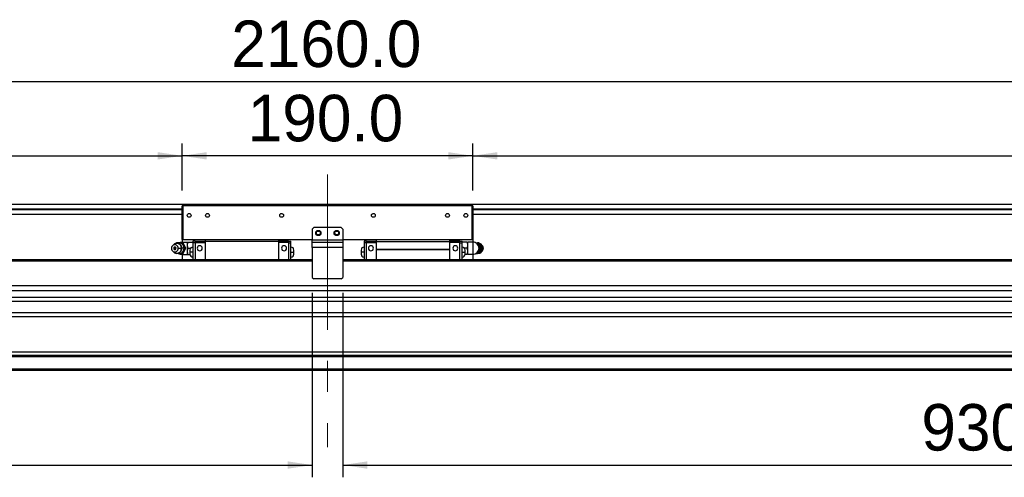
# Model space of a CAD drawing. Header units: millimetres. Extents: x 40 to 3320, y 40 to 2336.
# Tile 5 of 8: x 1153 to 1797, y 1158 to 1457. Entities that reach past the tile are written whole.
import ezdxf

# ---------------------------------------------------------------- set-up
doc = ezdxf.new("R2010")
doc.units = ezdxf.units.MM
doc.header["$LTSCALE"] = 8
doc.linetypes.add('CENTERX2', pattern=[20.32, 12.7, -2.54, 2.54, -2.54])
doc.layers.add('DIMNS', color=7, linetype='Continuous')
doc.styles.add('SLDTEXTSTYLE7', font='txt')
doc.dimstyles.new('SLDDIMSTYLE5', dxfattribs={"dimtxt": 30.4, "dimasz": 16, "dimexe": 0, "dimexo": 0.0625, "dimgap": 7.6, "dimtad": 2, "dimdec": 1, "dimrnd": 1e-09, "dimzin": 4, "dimdsep": 46, "dimtxsty": 'SLDTEXTSTYLE7', "dimsah": 1, "dimcen": 0.09, "dimadec": 0, "dimazin": 1, "dimtfac": 1, "dimtdec": 1, "dimtofl": 0, "dimtmove": 0, "dimatfit": 3, "dimfxl": 0, "dimfrac": 2, "dimtolj": 1, "dimtzin": 12, "dimarcsym": 0})

# ---------------------------------------------------------------- blocks, each defined once
blk = doc.blocks.new('_D_13')
at = {"layer": 'DIMNS'}
for p, q in [((273.88, 1315.47), (273.88, 1424.81)), ((2433.88, 1315.47), (2433.88, 1424.81)), ((273.88, 1416.81), (2433.88, 1416.81))]:
    blk.add_line(p, q, dxfattribs=at)
for points in [[(273.88, 1416.81), (289.88, 1414.41), (289.88, 1419.21)], [(2433.88, 1416.81), (2417.88, 1419.21), (2417.88, 1414.41)]]:
    blk.add_solid(points, dxfattribs=at)
at = {"layer": 'DIMNS', "insert": (1290.92, 1456.7), "char_height": 30.4, "attachment_point": 1, "style": 'SLDTEXTSTYLE7'}
blk.add_mtext('2160.0', dxfattribs=at)
blk = doc.blocks.new('_D_14')
at = {"layer": 'DIMNS'}
for p, q in [((1258.88, 1345.67), (1258.88, 1376.24)), ((1448.88, 1345.67), (1448.88, 1376.24)), ((1448.88, 1368.24), (1258.88, 1368.24))]:
    blk.add_line(p, q, dxfattribs=at)
for points in [[(1258.88, 1368.24), (1274.88, 1365.84), (1274.88, 1370.64)], [(1448.88, 1368.24), (1432.88, 1370.64), (1432.88, 1365.84)]]:
    blk.add_solid(points, dxfattribs=at)
at = {"layer": 'DIMNS', "insert": (1301.7, 1408.13), "char_height": 30.4, "attachment_point": 1, "style": 'SLDTEXTSTYLE7'}
blk.add_mtext('190.0', dxfattribs=at)
blk = doc.blocks.new('_D_15')
at = {"layer": 'DIMNS'}
for p, q in [((310.88, 1335.97), (310.88, 1376.24)), ((1258.88, 1345.67), (1258.88, 1376.24)), ((310.88, 1368.24), (1258.88, 1368.24))]:
    blk.add_line(p, q, dxfattribs=at)
for points in [[(310.88, 1368.24), (326.88, 1365.84), (326.88, 1370.64)], [(1258.88, 1368.24), (1242.88, 1370.64), (1242.88, 1365.84)]]:
    blk.add_solid(points, dxfattribs=at)
at = {"layer": 'DIMNS', "char_height": 30.4, "attachment_point": 1, "style": 'SLDTEXTSTYLE7'}
for s, insert in [('=T/2+18mm', (806.78, 1408.13)), ('948.0', (709.93, 1408.13))]:
    blk.add_mtext(s, dxfattribs=dict(at, insert=insert))
blk = doc.blocks.new('_D_16')
at = {"layer": 'DIMNS'}
for p, q in [((1448.88, 1345.67), (1448.88, 1376.24)), ((2396.88, 1335.97), (2396.88, 1376.24)), ((1448.88, 1368.24), (2396.88, 1368.24))]:
    blk.add_line(p, q, dxfattribs=at)
for points in [[(1448.88, 1368.24), (1464.88, 1365.84), (1464.88, 1370.64)], [(2396.88, 1368.24), (2380.88, 1370.64), (2380.88, 1365.84)]]:
    blk.add_solid(points, dxfattribs=at)
at = {"layer": 'DIMNS', "char_height": 30.4, "attachment_point": 1, "style": 'SLDTEXTSTYLE7'}
for s, insert in [('=T/2+18mm', (1897.04, 1408.13)), ('948.0', (1800.18, 1408.13))]:
    blk.add_mtext(s, dxfattribs=dict(at, insert=insert))
blk = doc.blocks.new('_D_17')
at = {"layer": 'DIMNS'}
for p, q in [((1343.88, 1278.65), (1343.88, 1158.09)), ((413.88, 1271.65), (413.88, 1158.09)), ((413.88, 1166.09), (1343.88, 1166.09))]:
    blk.add_line(p, q, dxfattribs=at)
for points in [[(413.88, 1166.09), (429.88, 1163.69), (429.88, 1168.49)], [(1343.88, 1166.09), (1327.88, 1168.49), (1327.88, 1163.69)]]:
    blk.add_solid(points, dxfattribs=at)
at = {"layer": 'DIMNS', "insert": (859.37, 1205.97), "char_height": 30.4, "attachment_point": 1, "style": 'SLDTEXTSTYLE7'}
blk.add_mtext('930.0', dxfattribs=at)
blk = doc.blocks.new('_D_18')
at = {"layer": 'DIMNS'}
for p, q in [((1363.88, 1278.65), (1363.88, 1158.09)), ((2293.88, 1271.65), (2293.88, 1158.09)), ((1363.88, 1166.09), (2293.88, 1166.09))]:
    blk.add_line(p, q, dxfattribs=at)
for points in [[(1363.88, 1166.09), (1379.88, 1163.69), (1379.88, 1168.49)], [(2293.88, 1166.09), (2277.88, 1168.49), (2277.88, 1163.69)]]:
    blk.add_solid(points, dxfattribs=at)
at = {"layer": 'DIMNS', "insert": (1742.29, 1205.97), "char_height": 30.4, "attachment_point": 1, "style": 'SLDTEXTSTYLE7'}
blk.add_mtext('930.0', dxfattribs=at)

msp = doc.modelspace()

# ---------------------------------------------------------------- linework, layer by layer
at = {"color": 7, "linetype": 'Continuous', "lineweight": 25}
for p, q in [((285.73, 1336.66), (2422.03, 1336.66)), ((1259.18, 1335.81), (1258.88, 1335.51)), ((1259.18, 1335.51), (1258.88, 1335.51)), ((1258.88, 1313.61), (1258.88, 1335.51)), ((1259.18, 1335.81), (1448.58, 1335.81)), ((1259.18, 1335.81), (1259.18, 1335.51)), ((1448.58, 1335.51), (1259.18, 1335.51)), ((1259.18, 1335.51), (1259.18, 1313.61)), ((1448.58, 1335.81), (1448.58, 1335.51)), ((1448.88, 1335.51), (1448.58, 1335.81)), ((1448.58, 1313.61), (1448.58, 1335.51)), ((1448.88, 1335.51), (1448.58, 1335.51)), ((1448.88, 1335.51), (1448.88, 1313.61)), ((306.88, 1330.16), (1258.88, 1330.16)), ((1448.88, 1330.16), (2400.88, 1330.16)), ((1344.88, 1321.31), (1343.88, 1320.31)), ((1343.88, 1320.31), (1343.88, 1313.31)), ((1362.88, 1321.31), (1344.88, 1321.31)), ((1363.88, 1320.31), (1362.88, 1321.31)), ((1363.88, 1320.31), (1363.88, 1313.31)), ((1253.07, 1310.1), (1252.49, 1309.44)), ((1256.21, 1307.81), (1258.29, 1307.81)), ((1258.74, 1311.31), (1259.44, 1311.31)), ((1258.78, 1311.81), (1262.21, 1311.81)), ((1258.88, 1313.61), (1259.18, 1313.31)), ((1259.18, 1313.61), (1258.88, 1313.61)), ((1258.88, 1313.61), (1258.88, 1311.81)), ((1259.18, 1313.61), (1343.88, 1313.61)), ((1259.18, 1313.61), (1259.18, 1313.31)), ((1343.88, 1313.31), (1259.18, 1313.31)), ((1260.6, 1307.81), (1261.3, 1307.81)), ((1262.38, 1309.81), (1262.38, 1311.81)), ((1262.38, 1305.81), (1262.38, 1309.81)), ((1262.55, 1311.81), (1265.88, 1311.81)), ((1262.55, 1307.81), (1264.27, 1307.81)), ((1265.88, 1308.56), (1265.78, 1308.56)), ((1267.38, 1312.41), (1265.88, 1312.41)), ((1265.88, 1312.41), (1265.88, 1311.47)), ((1267.38, 1311.47), (1265.88, 1311.47)), ((1265.88, 1311.47), (1265.88, 1300.31)), ((1267.38, 1312.51), (1267.38, 1311.56)), ((1267.38, 1312.51), (1273.88, 1312.51)), ((1267.38, 1311.56), (1267.38, 1300.31)), ((1267.38, 1311.56), (1273.88, 1311.56)), ((1273.88, 1313.31), (1273.88, 1312.31)), ((1321.88, 1312.31), (1273.88, 1312.31)), ((1273.88, 1312.31), (1273.88, 1300.31)), ((1321.88, 1313.31), (1321.88, 1312.31)), ((1328.38, 1312.51), (1321.88, 1312.51)), ((1321.88, 1312.31), (1321.88, 1300.31)), ((1328.38, 1311.56), (1321.88, 1311.56)), ((1328.38, 1312.51), (1328.38, 1311.56)), ((1328.38, 1312.41), (1329.88, 1312.41)), ((1328.38, 1311.56), (1328.38, 1300.31)), ((1328.38, 1311.47), (1329.88, 1311.47)), ((1329.88, 1311.47), (1329.88, 1312.41)), ((1329.88, 1300.31), (1329.88, 1311.47)), ((1329.98, 1308.56), (1329.88, 1308.56)), ((1343.88, 1313.31), (1363.88, 1313.31)), ((1343.88, 1311.81), (1343.88, 1313.31)), ((1343.88, 1308.31), (1343.88, 1311.81)), ((1343.88, 1311.81), (1363.88, 1311.81)), ((1343.88, 1308.31), (1343.88, 1288.81)), ((1363.88, 1308.31), (1343.88, 1308.31)), ((1363.88, 1313.61), (1448.58, 1313.61)), ((1448.58, 1313.31), (1363.88, 1313.31)), ((1363.88, 1313.31), (1363.88, 1311.81)), ((1363.88, 1311.81), (1363.88, 1308.31)), ((1363.88, 1308.31), (1363.88, 1288.81)), ((1377.88, 1308.56), (1377.78, 1308.56)), ((1379.38, 1312.41), (1377.88, 1312.41)), ((1377.88, 1312.41), (1377.88, 1311.47)), ((1379.38, 1311.47), (1377.88, 1311.47)), ((1377.88, 1311.47), (1377.88, 1300.31)), ((1379.38, 1311.56), (1379.38, 1312.51)), ((1379.38, 1312.51), (1385.88, 1312.51)), ((1379.38, 1311.56), (1385.88, 1311.56)), ((1379.38, 1300.31), (1379.38, 1311.56)), ((1385.88, 1312.31), (1385.88, 1313.31)), ((1385.88, 1307.31), (1385.88, 1312.31)), ((1385.88, 1312.31), (1433.88, 1312.31)), ((1433.88, 1312.31), (1433.88, 1313.31)), ((1440.38, 1312.51), (1433.88, 1312.51)), ((1433.88, 1307.31), (1433.88, 1312.31)), ((1440.38, 1311.56), (1433.88, 1311.56)), ((1440.38, 1311.56), (1440.38, 1312.51)), ((1440.38, 1312.41), (1441.88, 1312.41)), ((1440.38, 1300.31), (1440.38, 1311.56)), ((1440.38, 1311.47), (1441.88, 1311.47)), ((1441.88, 1311.47), (1441.88, 1312.41)), ((1445.22, 1311.81), (1441.88, 1311.81)), ((1441.88, 1300.31), (1441.88, 1311.47)), ((1441.98, 1308.56), (1441.88, 1308.56)), ((1445.22, 1307.81), (1443.49, 1307.81)), ((1445.38, 1311.81), (1445.38, 1309.81)), ((1445.38, 1309.81), (1445.38, 1305.81)), ((1448.98, 1311.81), (1445.56, 1311.81)), ((1448.88, 1313.61), (1448.58, 1313.61)), ((1448.58, 1313.61), (1448.58, 1313.31)), ((1448.88, 1313.61), (1448.58, 1313.31)), ((1448.88, 1313.61), (1448.88, 1311.81)), ((1450.79, 1311.31), (1452.04, 1311.31)), ((1452.75, 1311.31), (1452.04, 1311.31)), ((1454.61, 1307.81), (1453.9, 1307.81)), ((1455.28, 1309.44), (1454.69, 1310.1)), ((1455.88, 1307.81), (1455.54, 1307.81)), ((1252.49, 1306.18), (1253.07, 1305.52)), ((1254.42, 1304.65), (1254.87, 1304.57)), ((1258.74, 1304.31), (1259.44, 1304.31)), ((1258.78, 1303.81), (1262.21, 1303.81)), ((1258.88, 1303.81), (1258.88, 1300.31)), ((1262.38, 1303.81), (1262.38, 1305.81)), ((1262.55, 1303.81), (1263.89, 1303.81)), ((1263.88, 1306.66), (1263.88, 1305.31)), ((1263.88, 1305.31), (1263.88, 1303.96)), ((1265.88, 1305.31), (1265.78, 1305.31)), ((1265.78, 1302.06), (1265.88, 1302.06)), ((1329.88, 1305.31), (1329.98, 1305.31)), ((1329.88, 1302.06), (1329.98, 1302.06)), ((1331.88, 1305.31), (1331.88, 1306.66)), ((1331.88, 1303.96), (1331.88, 1305.31)), ((1375.88, 1306.66), (1375.88, 1305.31)), ((1375.88, 1305.31), (1375.88, 1303.96)), ((1377.88, 1305.31), (1377.78, 1305.31)), ((1377.78, 1302.06), (1377.88, 1302.06)), ((1385.88, 1307.31), (1433.88, 1307.31)), ((1385.88, 1306.91), (1385.88, 1307.31)), ((1385.88, 1306.91), (1433.88, 1306.91)), ((1385.88, 1300.31), (1385.88, 1306.91)), ((1433.88, 1306.91), (1433.88, 1307.31)), ((1433.88, 1300.31), (1433.88, 1306.91)), ((1441.88, 1305.31), (1441.98, 1305.31)), ((1441.88, 1302.06), (1441.98, 1302.06)), ((1443.88, 1305.31), (1443.88, 1306.66)), ((1443.88, 1303.96), (1443.88, 1305.31)), ((1445.22, 1303.81), (1443.88, 1303.81)), ((1445.38, 1305.81), (1445.38, 1303.81)), ((1448.98, 1303.81), (1445.56, 1303.81)), ((1448.88, 1303.81), (1448.88, 1300.31)), ((1450.91, 1304.31), (1452.04, 1304.31)), ((1452.75, 1304.31), (1452.04, 1304.31)), ((1454.69, 1305.52), (1455.28, 1306.18)), ((1258.88, 1300.31), (285.88, 1300.31)), ((1343.88, 1300.31), (285.88, 1300.31)), ((2421.88, 1300.31), (1363.88, 1300.31)), ((2421.88, 1300.31), (1448.88, 1300.31)), ((1343.88, 1288.81), (1344.88, 1287.81)), ((1362.88, 1287.81), (1363.88, 1288.81)), ((2246.38, 1283.3), (461.38, 1283.3)), ((1362.88, 1287.81), (1344.88, 1287.81)), ((2421.88, 1275.64), (285.88, 1275.64)), ((2246.38, 1279.9), (461.38, 1279.9)), ((2421.88, 1273.05), (285.88, 1273.05)), ((2421.88, 1265.54), (285.88, 1265.54)), ((2421.88, 1262.94), (285.88, 1262.94)), ((2421.88, 1239.81), (285.88, 1239.81)), ((2421.88, 1237.81), (285.88, 1237.81)), ((2421.88, 1236.81), (285.88, 1236.81)), ((2421.88, 1228.81), (285.88, 1228.81)), ((2421.88, 1227.81), (285.88, 1227.81))]:
    msp.add_line(p, q, dxfattribs=at)
at = {"color": 8, "linetype": 'Continuous', "lineweight": 25}
for p, q in [((295.88, 1333.66), (1258.88, 1333.66)), ((306.73, 1333.16), (1258.88, 1333.16)), ((1448.88, 1333.66), (2411.88, 1333.66)), ((1448.88, 1333.16), (2401.03, 1333.16)), ((1265.78, 1308.56), (1265.78, 1305.31)), ((1329.98, 1305.31), (1329.98, 1308.56)), ((1377.78, 1308.56), (1377.78, 1305.31)), ((1441.98, 1305.31), (1441.98, 1308.56)), ((1265.78, 1305.31), (1265.78, 1302.06)), ((1329.98, 1302.06), (1329.98, 1305.31)), ((1377.78, 1305.31), (1377.78, 1302.06)), ((1441.98, 1302.06), (1441.98, 1305.31)), ((1343.88, 1299.31), (285.88, 1299.31)), ((2421.88, 1299.31), (1363.88, 1299.31))]:
    msp.add_line(p, q, dxfattribs=at)
at = {"color": 7, "linetype": 'Continuous', "lineweight": 25, "flags": 128}
for points in [[(1258.78, 1311.81), (1257.54, 1311.61), (1256.9, 1311.34)], [(1455.88, 1307.81), (1455.72, 1308.71), (1455.28, 1309.44)], [(1455.28, 1306.18), (1455.72, 1306.91), (1455.88, 1307.81)], [(1256.77, 1304.35), (1257.55, 1304), (1258.78, 1303.81)]]:
    msp.add_lwpolyline(points, dxfattribs=at)
at = {"color": 7, "linetype": 'Continuous', "lineweight": 25}
for centre, radius in [((1263.38, 1329.31), 1.25), ((1275.38, 1329.31), 1.25), ((1323.88, 1329.31), 1.25), ((1383.88, 1329.31), 1.25), ((1432.38, 1329.31), 1.25), ((1444.38, 1329.31), 1.25), ((1347.88, 1317.81), 1.7), ((1347.88, 1317.81), 1.25), ((1359.88, 1317.81), 1.7), ((1359.88, 1317.81), 1.25)]:
    msp.add_circle(centre, radius, dxfattribs=at)
for centre, radius, start, end in [((1254.05, 1307.95), 2.17, 356.18197, 183.81803), ((1254.05, 1307.66), 2.17, 176.18197, 3.81803), ((1255.27, 1308.02), 3.03, 356.04713, 136.63799), ((1255.29, 1307.55), 3.01, 222.46703, 4.84785), ((1254.05, 1307.86), 0.765, 356.18186, 183.81814), ((1254.05, 1307.76), 0.765, 176.18203, 3.81797), ((1256.82, 1308.31), 2.99, 90.05038, 110.92317), ((1256.76, 1308.12), 3.19, 26.79216, 89.01522), ((1256.31, 1307.82), 3.73, 359.88935, 27.82137), ((1256.31, 1307.8), 3.73, 332.17863, 0.11065), ((1265.78, 1306.66), 1.9, 90, 180), ((1270.28, 1307.81), 1.65, 0, 180), ((1270.28, 1307.81), 1.65, 180, 0), ((1325.48, 1307.81), 1.65, 0, 180), ((1325.48, 1307.81), 1.65, 180, 0), ((1329.98, 1306.66), 1.9, 0, 90), ((1377.78, 1306.66), 1.9, 90, 180), ((1382.28, 1307.81), 1.65, 0, 180), ((1382.28, 1307.81), 1.65, 180, 0), ((1437.48, 1307.81), 1.65, 0, 180), ((1437.48, 1307.81), 1.65, 180, 0), ((1441.98, 1306.66), 1.9, 0, 90), ((1448.98, 1307.81), 4, 0, 90.01825), ((1448.98, 1307.81), 4, 270.02815, 0), ((1449.98, 1308.04), 3.3, 27.38571, 66.39954), ((1449.59, 1307.81), 3.76, 332.2423, 27.7577), ((1451.67, 1307.75), 3.02, 302.6577, 1.17605), ((1451.63, 1307.85), 3.06, 359.20459, 56.41367), ((1452.28, 1307.89), 3.27, 358.50786, 68.86743), ((1452.28, 1307.72), 3.27, 291.04222, 1.49453), ((1256.82, 1307.3), 3, 248.38678, 269.94674), ((1256.76, 1307.49), 3.19, 270.98478, 333.20784), ((1265.78, 1303.96), 1.9, 180, 270), ((1329.98, 1303.96), 1.9, 270, 360), ((1377.78, 1303.96), 1.9, 180, 270), ((1441.98, 1303.96), 1.9, 270, 360), ((1449.98, 1307.58), 3.3, 293.6027, 332.61205)]:
    msp.add_arc(centre, radius, start, end, dxfattribs=at)
for points in [[(1253.95, 1307.81), (1253.68, 1307.81), (1253.44, 1307.81), (1253.28, 1307.81)], [(1253.95, 1307.81), (1254.22, 1307.81), (1254.52, 1307.81), (1254.81, 1307.81)], [(1258.74, 1311.31), (1259.01, 1310.72), (1259.3, 1310.14), (1259.61, 1309.56)], [(1260.43, 1309.56), (1260.12, 1310.14), (1259.79, 1310.72), (1259.44, 1311.31)], [(1259.61, 1309.56), (1259.92, 1308.97), (1260.25, 1308.39), (1260.6, 1307.81)], [(1260.6, 1307.81), (1260.25, 1307.22), (1259.92, 1306.64), (1259.61, 1306.06)], [(1261.3, 1307.81), (1261.03, 1308.39), (1260.74, 1308.97), (1260.43, 1309.56)], [(1260.43, 1306.06), (1260.74, 1306.64), (1261.03, 1307.22), (1261.3, 1307.81)], [(1452.04, 1311.31), (1452.32, 1310.72), (1452.6, 1310.14), (1452.91, 1309.56)], [(1453.73, 1309.56), (1453.42, 1310.14), (1453.09, 1310.72), (1452.75, 1311.31)], [(1452.91, 1309.56), (1453.22, 1308.97), (1453.56, 1308.39), (1453.9, 1307.81)], [(1453.9, 1307.81), (1453.56, 1307.22), (1453.22, 1306.64), (1452.91, 1306.06)], [(1454.61, 1307.81), (1454.33, 1308.39), (1454.04, 1308.97), (1453.73, 1309.56)], [(1453.73, 1306.06), (1454.04, 1306.64), (1454.33, 1307.22), (1454.61, 1307.81)], [(1256.82, 1304.31), (1256.2, 1304.31), (1255.6, 1304.31), (1255.02, 1304.31)], [(1258.74, 1304.31), (1258.08, 1304.31), (1257.44, 1304.31), (1256.82, 1304.31)], [(1259.61, 1306.06), (1259.3, 1305.47), (1259.01, 1304.89), (1258.74, 1304.31)], [(1259.44, 1304.31), (1259.79, 1304.89), (1260.12, 1305.47), (1260.43, 1306.06)], [(1452.91, 1306.06), (1452.6, 1305.47), (1452.32, 1304.89), (1452.04, 1304.31)], [(1452.75, 1304.31), (1453.09, 1304.89), (1453.42, 1305.47), (1453.73, 1306.06)]]:
    msp.add_open_spline(points, degree=3, dxfattribs=at)
for points, knots in [([(1258.6, 1307.81), (1258.58, 1308.09), (1258.56, 1308.72), (1258.15, 1309.63), (1257.45, 1310.43), (1256.53, 1310.97), (1255.51, 1311.16), (1254.75, 1311.13), (1254.39, 1310.95), (1254.34, 1310.93)], [0, 0, 0, 0, 0.133957, 0.302777, 0.473359, 0.643211, 0.810065, 0.973084, 1, 1, 1, 1]), ([(1256.82, 1311.31), (1256.73, 1311.31), (1256.57, 1311.31), (1256.32, 1311.31), (1256.07, 1311.31), (1255.82, 1311.31), (1255.58, 1311.31), (1255.34, 1311.31), (1255.15, 1311.31), (1255.04, 1311.31), (1255.02, 1311.31)], [0, 0, 0, 0, 0.135916, 0.271896, 0.407995, 0.544254, 0.680708, 0.817384, 0.954304, 1, 1, 1, 1]), ([(1255.2, 1304.52), (1255.25, 1304.51), (1255.63, 1304.44), (1256.36, 1304.61), (1257.25, 1305.04), (1257.98, 1305.74), (1258.44, 1306.62), (1258.65, 1307.35), (1258.6, 1307.74), (1258.6, 1307.81)], [0, 0, 0, 0, 0.030594, 0.21985, 0.405593, 0.589863, 0.775114, 0.963397, 1, 1, 1, 1]), ([(1258.74, 1311.31), (1258.65, 1311.31), (1258.47, 1311.31), (1258.2, 1311.31), (1257.94, 1311.31), (1257.68, 1311.31), (1257.42, 1311.31), (1257.16, 1311.31), (1256.96, 1311.31), (1256.85, 1311.31), (1256.82, 1311.31)], [0, 0, 0, 0, 0.136993, 0.273741, 0.410263, 0.546582, 0.682732, 0.818753, 0.954693, 1, 1, 1, 1]), ([(1258.6, 1307.81), (1258.63, 1307.81), (1258.62, 1307.81), (1258.51, 1307.81), (1258.42, 1307.81), (1258.29, 1307.81)], [0, 0, 0, 0, 0.5, 0.5, 1, 1, 1, 1]), ([(1260.04, 1307.81), (1259.7, 1307.81), (1259.39, 1307.81), (1258.91, 1307.81), (1258.72, 1307.81), (1258.6, 1307.81)], [0, 0, 0, 0, 0.5, 0.5, 1, 1, 1, 1]), ([(1262.38, 1309.81), (1262.38, 1309.9), (1262.38, 1310.08), (1262.39, 1310.35), (1262.41, 1310.63), (1262.43, 1310.9), (1262.46, 1311.17), (1262.49, 1311.44), (1262.52, 1311.66), (1262.54, 1311.78), (1262.55, 1311.81)], [0, 0, 0, 0, 0.135921, 0.271906, 0.408006, 0.544265, 0.680718, 0.817391, 0.954305, 1, 1, 1, 1]), ([(1262.55, 1307.81), (1262.53, 1307.9), (1262.51, 1308.08), (1262.47, 1308.35), (1262.44, 1308.63), (1262.42, 1308.9), (1262.4, 1309.17), (1262.39, 1309.44), (1262.38, 1309.66), (1262.38, 1309.78), (1262.38, 1309.81)], [0, 0, 0, 0, 0.1369982, 0.2737499, 0.4102733, 0.5465935, 0.6827423, 0.8187598, 0.9546955, 1, 1, 1, 1]), ([(1262.38, 1305.81), (1262.38, 1305.9), (1262.38, 1306.08), (1262.39, 1306.35), (1262.41, 1306.63), (1262.43, 1306.9), (1262.46, 1307.17), (1262.49, 1307.44), (1262.52, 1307.66), (1262.54, 1307.78), (1262.55, 1307.81)], [0, 0, 0, 0, 0.135921, 0.271906, 0.408006, 0.544265, 0.680718, 0.817391, 0.954305, 1, 1, 1, 1]), ([(1445.22, 1311.81), (1445.23, 1311.72), (1445.26, 1311.54), (1445.29, 1311.26), (1445.32, 1310.99), (1445.35, 1310.72), (1445.37, 1310.44), (1445.38, 1310.17), (1445.38, 1309.96), (1445.38, 1309.84), (1445.38, 1309.81)], [0, 0, 0, 0, 0.136998, 0.27375, 0.410273, 0.546593, 0.682742, 0.81876, 0.954695, 1, 1, 1, 1]), ([(1445.38, 1309.81), (1445.38, 1309.72), (1445.38, 1309.54), (1445.37, 1309.26), (1445.35, 1308.99), (1445.33, 1308.72), (1445.3, 1308.44), (1445.27, 1308.17), (1445.24, 1307.96), (1445.22, 1307.84), (1445.22, 1307.81)], [0, 0, 0, 0, 0.135921, 0.271906, 0.408006, 0.544265, 0.680718, 0.817391, 0.954305, 1, 1, 1, 1]), ([(1445.22, 1307.81), (1445.23, 1307.72), (1445.26, 1307.54), (1445.29, 1307.26), (1445.32, 1306.99), (1445.35, 1306.72), (1445.37, 1306.44), (1445.38, 1306.17), (1445.38, 1305.96), (1445.38, 1305.84), (1445.38, 1305.81)], [0, 0, 0, 0, 0.1369982, 0.2737499, 0.4102733, 0.5465935, 0.6827423, 0.8187598, 0.9546955, 1, 1, 1, 1]), ([(1448.98, 1311.81), (1448.98, 1311.81), (1448.98, 1311.8), (1448.98, 1311.79), (1448.98, 1311.76), (1448.98, 1311.72), (1448.98, 1311.67), (1448.98, 1311.61), (1448.98, 1311.55), (1448.98, 1311.47), (1448.98, 1311.38), (1448.98, 1311.28), (1448.98, 1311.17), (1448.98, 1311.05), (1448.98, 1310.92), (1448.98, 1310.79), (1448.98, 1310.64), (1448.98, 1310.49), (1448.98, 1310.33), (1448.98, 1310.17), (1448.98, 1309.99), (1448.98, 1309.82), (1448.98, 1309.63), (1448.98, 1309.44), (1448.98, 1309.25), (1448.98, 1309.06), (1448.98, 1308.85), (1448.98, 1308.65), (1448.98, 1308.45), (1448.98, 1308.24), (1448.98, 1308.03), (1448.98, 1307.82), (1448.98, 1307.55), (1448.98, 1307.21), (1448.98, 1306.81), (1448.98, 1306.42), (1448.98, 1306.05), (1448.98, 1305.69), (1448.98, 1305.36), (1448.98, 1305.05), (1448.98, 1304.77), (1448.98, 1304.52), (1448.98, 1304.31), (1448.98, 1304.13), (1448.98, 1303.99), (1448.98, 1303.88), (1448.98, 1303.82), (1448.98, 1303.81), (1448.98, 1303.81)], [0, 0, 0, 0, 0.016633, 0.033266, 0.049899, 0.066532, 0.083166, 0.099799, 0.116432, 0.133064, 0.149695, 0.166326, 0.182957, 0.199588, 0.21622, 0.232853, 0.249487, 0.266122, 0.282757, 0.299392, 0.316026, 0.332656, 0.349284, 0.365923, 0.382563, 0.399183, 0.4158, 0.432432, 0.449078, 0.465722, 0.482353, 0.498974, 0.515604, 0.547903, 0.5802, 0.612485, 0.644781, 0.677073, 0.709366, 0.741659, 0.773952, 0.806244, 0.838536, 0.870828, 0.903122, 0.935415, 0.967708, 1, 1, 1, 1]), ([(1453.46, 1310.93), (1453.45, 1310.94), (1453.28, 1311.03), (1453.08, 1311.04), (1452.9, 1311.04)], [0, 0, 0, 0, 0.078465, 1, 1, 1, 1]), ([(1454.68, 1307.81), (1454.88, 1307.81), (1455.07, 1307.81), (1455.36, 1307.81), (1455.47, 1307.81), (1455.54, 1307.81)], [0, 0, 0, 0, 0.5, 0.5, 1, 1, 1, 1]), ([(1262.55, 1303.81), (1262.53, 1303.9), (1262.51, 1304.08), (1262.47, 1304.35), (1262.44, 1304.63), (1262.42, 1304.9), (1262.4, 1305.17), (1262.39, 1305.44), (1262.38, 1305.66), (1262.38, 1305.78), (1262.38, 1305.81)], [0, 0, 0, 0, 0.1369982, 0.2737499, 0.4102733, 0.5465935, 0.6827423, 0.8187598, 0.9546955, 1, 1, 1, 1]), ([(1265.78, 1305.31), (1265.56, 1305.31), (1265.32, 1305.31), (1264.85, 1305.31), (1264.62, 1305.31), (1264.25, 1305.31), (1264.11, 1305.31), (1263.92, 1305.31), (1263.88, 1305.31), (1263.88, 1305.31)], [0, 0, 0, 0, 0.25, 0.25, 0.5, 0.5, 0.75, 0.75, 1, 1, 1, 1]), ([(1329.98, 1305.31), (1330.21, 1305.31), (1330.45, 1305.31), (1330.92, 1305.31), (1331.14, 1305.31), (1331.51, 1305.31), (1331.66, 1305.31), (1331.84, 1305.31), (1331.88, 1305.31), (1331.88, 1305.31)], [0, 0, 0, 0, 0.25, 0.25, 0.5, 0.5, 0.75, 0.75, 1, 1, 1, 1]), ([(1377.78, 1305.31), (1377.56, 1305.31), (1377.32, 1305.31), (1376.85, 1305.31), (1376.62, 1305.31), (1376.25, 1305.31), (1376.11, 1305.31), (1375.92, 1305.31), (1375.88, 1305.31), (1375.88, 1305.31)], [0, 0, 0, 0, 0.25, 0.25, 0.5, 0.5, 0.75, 0.75, 1, 1, 1, 1]), ([(1441.98, 1305.31), (1442.21, 1305.31), (1442.45, 1305.31), (1442.92, 1305.31), (1443.14, 1305.31), (1443.51, 1305.31), (1443.66, 1305.31), (1443.84, 1305.31), (1443.88, 1305.31), (1443.88, 1305.31)], [0, 0, 0, 0, 0.25, 0.25, 0.5, 0.5, 0.75, 0.75, 1, 1, 1, 1]), ([(1445.38, 1305.81), (1445.38, 1305.72), (1445.38, 1305.54), (1445.37, 1305.26), (1445.35, 1304.99), (1445.33, 1304.72), (1445.3, 1304.44), (1445.27, 1304.17), (1445.24, 1303.96), (1445.22, 1303.84), (1445.22, 1303.81)], [0, 0, 0, 0, 0.135921, 0.271906, 0.408006, 0.544265, 0.680718, 0.817391, 0.954305, 1, 1, 1, 1]), ([(1452.9, 1304.57), (1453.02, 1304.57), (1453.22, 1304.58), (1453.39, 1304.67), (1453.45, 1304.7)], [0, 0, 0, 0, 0.653848, 1, 1, 1, 1])]:
    msp.add_open_spline(points, degree=3, knots=knots, dxfattribs=at)
at = {"color": 8, "linetype": 'Continuous', "lineweight": 25}
for points, knots in [([(1258.78, 1311.31), (1258.78, 1311.34), (1258.78, 1311.54), (1258.78, 1311.74), (1258.78, 1311.78), (1258.78, 1311.81)], [0, 0, 0, 0, 0.0804, 0.5402, 1, 1, 1, 1]), ([(1258.78, 1303.81), (1258.78, 1303.83), (1258.78, 1303.88), (1258.78, 1304.08), (1258.78, 1304.28), (1258.78, 1304.31)], [0, 0, 0, 0, 0.4598, 0.9196, 1, 1, 1, 1])]:
    msp.add_open_spline(points, degree=3, knots=knots, dxfattribs=at)
at = {"layer": 'DIMNS', "linetype": 'CENTERX2', "lineweight": 18}
msp.add_line((1353.88, 1356.11), (1353.88, 1177.81), dxfattribs=at)

# ---------------------------------------------------------------- dimensions: what is measured, and where the dimension line sits
at = {"layer": 'DIMNS'}
for base, p1, p2, picture, middle in [((2433.88, 1416.81), (273.88, 1305.31), (2433.88, 1305.31), '_D_13', (1350.33, 1416.81)), ((1258.88, 1368.24), (1448.88, 1335.51), (1258.88, 1335.51), '_D_14', (1350.13, 1368.24)), ((1343.88, 1166.09), (413.88, 1281.81), (1343.88, 1288.81), '_D_17', (907.8, 1166.09)), ((2293.88, 1166.09), (1363.88, 1288.81), (2293.88, 1281.81), '_D_18', (1790.72, 1166.09))]:
    dim = msp.add_linear_dim(base=base, p1=p1, p2=p2, angle=0, dimstyle='SLDDIMSTYLE5', dxfattribs=at)
    dim.commit()
    dim.dimension.update_dxf_attribs({"geometry": picture, "text_midpoint": middle, "dimtype": 160})
for base, p1, p2, picture, middle in [((1258.88, 1368.24), (310.88, 1325.81), (1258.88, 1335.51), '_D_15', (872.88, 1368.24)), ((2396.88, 1368.24), (1448.88, 1335.51), (2396.88, 1325.81), '_D_16', (1963.14, 1368.24))]:
    dim = msp.add_linear_dim(base=base, p1=p1, p2=p2, angle=0, text='<>=T/2+18mm', dimstyle='SLDDIMSTYLE5', dxfattribs=at)
    dim.commit()
    dim.dimension.update_dxf_attribs({"geometry": picture, "text_midpoint": middle, "dimtype": 160})

doc.saveas('drawing.dxf')
